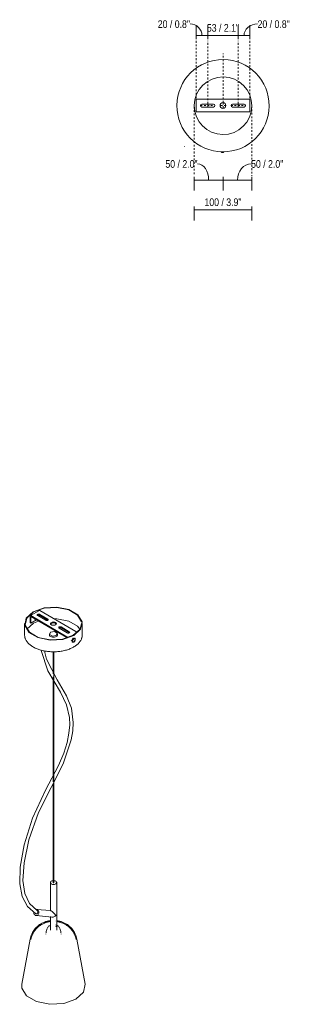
# Model space of a CAD drawing. Header units: millimetres. Extents: x 6329 to 7491, y 1097 to 6745.
# Tile 2 of 2: x 7011 to 7491, y 5038 to 6745. Entities that reach past the tile are written whole.
import ezdxf

# ---------------------------------------------------------------- set-up
doc = ezdxf.new("R2010")
doc.units = ezdxf.units.MM
doc.linetypes.add('Dash', pattern=[6, 3, -3])
for name, color, linetype, lineweight in [('Cotas', 7, 'Continuous', 9), ('Cotas-6', 7, 'Continuous', 9), ('Lighthing Fixture Detail Wide Black', 7, 'Continuous', 20), ('Luminarias', 7, 'Continuous', 20)]:
    doc.layers.add(name, color=color, linetype=linetype, lineweight=lineweight)
doc.layers.add('Lighthing Fixture Dim Grey Dash', color=7, linetype='Dash', lineweight=9, true_color=0xd2d2d2)
doc.styles.add('Arial Narrow', font='ARIALN.TTF', dxfattribs={"height": 13.2})
doc.dimstyles.new('FARO_-_2_2mm_Arial_Narrow_mm_Inch_Left', dxfattribs={"dimscale": 304.8, "dimtxt": 13.509289, "dimasz": 0, "dimexe": 0.059055, "dimexo": 0.0625, "dimgap": 0.009843, "dimtad": 1, "dimdec": 0, "dimzin": 0, "dimdsep": 46, "dimtxsty": 'Arial Narrow', "dimblk1": 'NONE', "dimblk2": 'NONE', "dimsah": 1, "dimcen": 0.09, "dimadec": 0, "dimazin": 0, "dimtfac": 1, "dimtdec": 4, "dimtix": 1, "dimtmove": 0, "dimatfit": 3, "dimfxl": 0.019685, "dimfxlon": 1, "dimtvp": 1, "dimtolj": 1, "dimtzin": 0, "dimarcsym": 2})
doc.dimstyles.new('FARO_-_2_2mm_Arial_Narrow_mm_Inch_Left_1', dxfattribs={"dimscale": 304.8, "dimtxt": 13.509289, "dimasz": 0, "dimexe": 0.059055, "dimexo": 0.0625, "dimgap": 0.009843, "dimtad": 1, "dimdec": 0, "dimzin": 0, "dimdsep": 46, "dimtxsty": 'Arial Narrow', "dimblk1": 'NONE', "dimblk2": 'NONE', "dimsah": 1, "dimcen": 0.09, "dimadec": 0, "dimazin": 0, "dimtfac": 1, "dimtdec": 4, "dimtix": 1, "dimtmove": 1, "dimatfit": 3, "dimfxl": 0.019685, "dimfxlon": 1, "dimtvp": 1, "dimtolj": 1, "dimtzin": 0, "dimarcsym": 2})

# ---------------------------------------------------------------- blocks, each defined once
blk = doc.blocks.new('28260 - 28263 STUDIO 160 black pendant lamp-499215-00 Isometrico PDF')
at = {"layer": 'Luminarias', "color": 254, "lineweight": 9, "true_color": 0xd4d4d4}
for p, q in [((2262.8, 5720.5), (2247.1, 5711.6)), ((2263.8, 5720.4), (2326.2, 5683.8)), ((2246.7, 5710.6), (2246.7, 5699.2)), ((2310.5, 5674.9), (2248.1, 5711.4)), ((2248.1, 5698.4), (2248.1, 5709.8)), ((2248.1, 5709.8), (2310.5, 5673.3)), ((2258, 5704), (2248.1, 5698.4)), ((2252.1, 5707.4), (2258, 5703.9)), ((2261.4, 5702.1), (2252.8, 5698.2)), ((2258.2, 5704.2), (2257.7, 5704.5)), ((2273.8, 5703.4), (2259.8, 5711.6)), ((2263.4, 5713.6), (2277.3, 5705.4)), ((2277.3, 5703.8), (2263.4, 5712)), ((2263.8, 5711.7), (2263.8, 5709.2)), ((2274.7, 5705.4), (2271.4, 5704.8)), ((2277.6, 5703.6), (2277.3, 5703.8)), ((2237.2, 5697.6), (2237.2, 5678)), ((2252.8, 5698.2), (2241.2, 5687.8)), ((2246.7, 5699.2), (2248.1, 5698.4)), ((2297, 5689.8), (2311, 5681.6)), ((2314.6, 5683.6), (2300.6, 5691.8)), ((2300.6, 5690.2), (2314.6, 5682)), ((2337.2, 5678), (2337.2, 5697.6)), ((2280.2, 5679.8), (2280.2, 5678)), ((2280.2, 5677.2), (2280.2, 5675.6)), ((2294.2, 5678), (2294.2, 5679.8)), ((2294.2, 5675.6), (2294.2, 5677.2)), ((2310.5, 5673.3), (2310.5, 5672.8)), ((2314.6, 5682), (2314.8, 5681.8)), ((2317.8, 5668.9), (2319.9, 5667.6)), ((2319.5, 5668.5), (2319.6, 5667)), ((2322.2, 5671.5), (2320.3, 5672.6)), ((2322.6, 5672.1), (2321.2, 5671.5)), ((2323.2, 5672.3), (2323.1, 5672.4)), ((2319.5, 5666.6), (2319.8, 5666.3)), ((2286.5, 5648.8), (2286.5, 5610.7)), ((2288, 5248.6), (2288, 5648.8)), ((2286.5, 5605.3), (2286.5, 5423.3)), ((2286.5, 5419.7), (2286.5, 5248.6)), ((2281.8, 5248.6), (2281.8, 5199.5)), ((2292.8, 5165.9), (2292.8, 5248.6)), ((2256.5, 5194.5), (2256.5, 5194.5)), ((2257, 5191.3), (2284.9, 5188.7)), ((2282.3, 5200), (2258, 5202.2)), ((2281.8, 5190), (2281.8, 5166)), ((2291.3, 5191.4), (2291.4, 5191.5)), ((2282.3, 5173.6), (2282.3, 5171.9)), ((2291.2, 5175.4), (2291.1, 5175.5)), ((2291.1, 5172.3), (2291.2, 5172.5)), ((2291.1, 5172.1), (2291.1, 5172.3)), ((2291.3, 5182.8), (2291.2, 5182.8)), ((2291.3, 5181.3), (2291.2, 5181.3)), ((2291.3, 5175.3), (2291.2, 5175.4)), ((2291.4, 5175.3), (2291.2, 5175.4)), ((2291.5, 5182.8), (2291.3, 5182.8)), ((2291.5, 5181.3), (2291.3, 5181.3)), ((2291.5, 5175.1), (2291.4, 5175.3)), ((2292.3, 5171.9), (2292.3, 5173.6)), ((2274.2, 5159.6), (2274.2, 5159.2)), ((2291.2, 5171.9), (2291.4, 5172)), ((2291.4, 5172), (2291.5, 5172.1)), ((2300.3, 5159.2), (2300.3, 5159.6)), ((2246.6, 5150.3), (2232.5, 5072.5)), ((2342, 5072.5), (2327.9, 5150.3))]:
    blk.add_line(p, q, dxfattribs=at)
for points in [[(2322.3, 5677, 0), (2334.2, 5687.9, 0), (2336.9, 5700.6, 0), (2329.7, 5712.8, 0), (2314.1, 5721.9, 0), (2293.1, 5726.3, 0), (2271, 5724.9, 0), (2252.1, 5718.2, 0)], [(2335.9, 5700.6, 0), (2328.9, 5712.5, 0), (2313.6, 5721.4, 0), (2293, 5725.7, 0), (2271.3, 5724.4, 0), (2252.8, 5717.8, 0)], [(2262.8, 5720.5, 0), (2263.1, 5720.6, 0), (2263.4, 5720.5, 0), (2263.8, 5720.4, 0)], [(2252.1, 5718.2, 0), (2240.1, 5707.3, 0), (2237.4, 5694.6, 0), (2244.6, 5682.4, 0), (2260.3, 5673.3, 0), (2281.2, 5668.9, 0), (2303.3, 5670.3, 0), (2322.3, 5677, 0)], [(2252.8, 5717.8, 0), (2241, 5707.2, 0), (2238.4, 5694.7, 0), (2245.5, 5682.7, 0), (2260.8, 5673.8, 0), (2281.3, 5669.5, 0), (2303, 5670.8, 0), (2321.6, 5677.5, 0)], [(2248.1, 5711.4, 0), (2247.8, 5711.6, 0), (2247.4, 5711.6, 0), (2247.1, 5711.6, 0), (2246.9, 5711.3, 0), (2246.8, 5711, 0), (2246.7, 5710.6, 0)], [(2255.5, 5705.5, 0), (2255.1, 5705.5, 0), (2254.7, 5705.6, 0), (2254.5, 5705.8, 0), (2254.3, 5706.2, 0)], [(2259.8, 5711.6, 0), (2259.4, 5711.9, 0), (2259.2, 5712.2, 0), (2259.1, 5712.6, 0), (2259.2, 5713, 0), (2259.4, 5713.3, 0), (2259.8, 5713.6, 0), (2260.3, 5713.9, 0), (2260.9, 5714, 0), (2261.6, 5714.1, 0), (2262.2, 5714, 0), (2262.8, 5713.9, 0), (2263.4, 5713.6, 0)], [(2263.4, 5712, 0), (2262.8, 5712.2, 0), (2262.2, 5712.4, 0), (2261.6, 5712.4, 0), (2260.9, 5712.4, 0), (2260.3, 5712.2, 0), (2259.8, 5712, 0), (2259.5, 5711.8, 0)], [(2277.3, 5705.4, 0), (2277.7, 5705.1, 0), (2278, 5704.8, 0), (2278.1, 5704.4, 0), (2278, 5704, 0), (2277.7, 5703.7, 0), (2277.3, 5703.4, 0), (2276.8, 5703.2, 0), (2276.2, 5703, 0), (2275.5, 5703, 0), (2274.9, 5703, 0), (2274.3, 5703.2, 0), (2273.8, 5703.4, 0)], [(2333.1, 5687.8, 0), (2328.9, 5692.9, 0), (2313.6, 5701.9, 0), (2293, 5706.1, 0), (2287.8, 5706.3, 0)], [(2290.7, 5695.6, 0), (2289.6, 5695.1, 0), (2288.4, 5694.8, 0), (2287.1, 5694.7, 0), (2285.8, 5694.8, 0), (2284.6, 5695.1, 0), (2283.6, 5695.6, 0), (2282.8, 5696.2, 0), (2282.3, 5696.9, 0), (2282.2, 5697.6, 0), (2282.4, 5698.4, 0), (2282.9, 5699.1, 0), (2283.7, 5699.7, 0)], [(2283.7, 5698, 0), (2282.9, 5697.4, 0), (2282.4, 5696.8, 0)], [(2283.7, 5699.7, 0), (2284.7, 5700.1, 0), (2285.9, 5700.4, 0), (2287.2, 5700.5, 0), (2288.5, 5700.4, 0), (2289.7, 5700.1, 0), (2290.7, 5699.6, 0), (2291.5, 5699, 0), (2292, 5698.3, 0), (2292.2, 5697.6, 0), (2292, 5696.8, 0), (2291.5, 5696.1, 0), (2290.7, 5695.6, 0)], [(2292, 5696.8, 0), (2291.5, 5697.4, 0), (2290.7, 5698, 0), (2289.7, 5698.5, 0), (2288.5, 5698.8, 0), (2287.2, 5698.9, 0), (2285.9, 5698.8, 0), (2284.7, 5698.5, 0), (2283.7, 5698, 0)], [(2300.6, 5691.8, 0), (2300, 5692.1, 0), (2299.4, 5692.2, 0), (2298.8, 5692.2, 0), (2298.1, 5692.2, 0), (2297.5, 5692.1, 0), (2297, 5691.8, 0), (2296.6, 5691.5, 0), (2296.4, 5691.2, 0), (2296.3, 5690.8, 0), (2296.4, 5690.4, 0), (2296.6, 5690.1, 0), (2297, 5689.8, 0)], [(2296.7, 5690, 0), (2297, 5690.2, 0), (2297.5, 5690.4, 0), (2298.1, 5690.6, 0), (2298.8, 5690.6, 0), (2299.4, 5690.6, 0), (2300, 5690.4, 0), (2300.6, 5690.2, 0)], [(2321.6, 5677.5, 0), (2333.3, 5688.1, 0), (2336.1, 5697.6, 0)], [(2237.2, 5678, 0), (2237.2, 5676.8, 0), (2237.3, 5675.6, 0), (2237.5, 5674.4, 0), (2237.8, 5673.2, 0), (2238.2, 5672.1, 0), (2238.7, 5670.9, 0), (2239.2, 5669.7, 0), (2239.8, 5668.6, 0), (2240.5, 5667.5, 0), (2241.2, 5666.4, 0), (2242.1, 5665.3, 0), (2243, 5664.3, 0), (2243.9, 5663.3, 0), (2245, 5662.2, 0), (2246.1, 5661.3, 0), (2247.3, 5660.3, 0), (2248.5, 5659.4, 0), (2249.8, 5658.5, 0), (2251.1, 5657.7, 0), (2252.5, 5656.8, 0), (2254, 5656.1, 0), (2255.5, 5655.3, 0), (2257.1, 5654.6, 0), (2258.7, 5653.9, 0), (2260.4, 5653.3, 0), (2262, 5652.7, 0), (2263.8, 5652.1, 0), (2265.6, 5651.6, 0), (2267.4, 5651.1, 0), (2269.2, 5650.7, 0), (2271.1, 5650.3, 0), (2273, 5649.9, 0), (2274.9, 5649.6, 0), (2276.8, 5649.4, 0), (2278.7, 5649.1, 0), (2280.7, 5649, 0), (2282.7, 5648.8, 0), (2284.7, 5648.8, 0), (2286.6, 5648.7, 0), (2288.6, 5648.7, 0), (2290.6, 5648.8, 0), (2292.6, 5648.9, 0), (2294.5, 5649, 0), (2296.5, 5649.2, 0), (2298.4, 5649.5, 0), (2300.4, 5649.8, 0), (2302.3, 5650.1, 0), (2304.1, 5650.5, 0), (2306, 5650.9, 0), (2307.8, 5651.3, 0), (2309.6, 5651.8, 0), (2311.4, 5652.4, 0), (2313.1, 5652.9, 0), (2314.8, 5653.6, 0), (2316.4, 5654.2, 0), (2318, 5654.9, 0), (2319.5, 5655.6, 0), (2321, 5656.4, 0), (2322.1, 5657, 0)], [(2280.2, 5678, 0), (2280.4, 5677, 0), (2281.1, 5676, 0), (2282.2, 5675.2, 0), (2283.6, 5674.5, 0), (2285.3, 5674.1, 0), (2287.1, 5674, 0), (2288.9, 5674.1, 0), (2290.6, 5674.5, 0), (2292.1, 5675.1, 0)], [(2282.3, 5682.6, 0), (2280.4, 5678.8, 0), (2285.3, 5675.9, 0), (2292.1, 5676.9, 0)], [(2292.1, 5676.9, 0), (2293.9, 5680.8, 0), (2289, 5683.7, 0), (2282.3, 5682.6, 0)], [(2292.1, 5675.1, 0), (2293.2, 5676, 0), (2293.9, 5676.9, 0), (2294.2, 5678, 0), (2294.2, 5678, 0)], [(2311.8, 5673.2, 0), (2311.8, 5673.3, 0), (2311.5, 5673.8, 0), (2311.2, 5674.2, 0), (2310.9, 5674.6, 0), (2310.5, 5674.9, 0)], [(2311, 5681.6, 0), (2311.5, 5681.4, 0), (2312.1, 5681.2, 0), (2312.8, 5681.2, 0), (2313.4, 5681.2, 0), (2314, 5681.4, 0), (2314.5, 5681.6, 0), (2314.9, 5681.9, 0), (2315.2, 5682.2, 0), (2315.3, 5682.6, 0), (2315.2, 5683, 0), (2314.9, 5683.3, 0), (2314.6, 5683.6, 0)], [(2322.3, 5665.6, 0), (2321.3, 5665.3, 0), (2320.4, 5665.4, 0), (2319.8, 5665.9, 0), (2319.4, 5666.8, 0), (2319.4, 5667.9, 0), (2319.8, 5669.2, 0), (2320.4, 5670.4, 0), (2321.3, 5671.4, 0), (2322.3, 5672.1, 0)], [(2322.3, 5665.8, 0), (2319.6, 5667.4, 0), (2322.3, 5671.9, 0)], [(2337.2, 5678, 0), (2337.1, 5676.8, 0), (2337, 5675.6, 0), (2336.8, 5674.4, 0), (2336.5, 5673.2, 0), (2336.1, 5672.1, 0), (2335.7, 5670.9, 0), (2335.2, 5669.7, 0), (2334.6, 5668.6, 0), (2333.9, 5667.5, 0), (2333.1, 5666.4, 0), (2332.3, 5665.3, 0), (2331.4, 5664.3, 0), (2330.4, 5663.3, 0), (2329.4, 5662.2, 0), (2328.3, 5661.3, 0), (2327.1, 5660.3, 0), (2325.9, 5659.4, 0), (2324.6, 5658.5, 0), (2323.2, 5657.7, 0), (2322.1, 5657, 0)], [(2322.3, 5672.1, 0), (2323.2, 5672.5, 0), (2323.4, 5672.5, 0)], [(2324, 5672.4, 0), (2324.6, 5671.9, 0), (2324.9, 5671.1, 0), (2324.9, 5669.9, 0), (2324.6, 5668.7, 0), (2324, 5667.4, 0), (2323.2, 5666.3, 0), (2322.3, 5665.6, 0)], [(2322.3, 5671.9, 0), (2324.9, 5670.4, 0), (2322.3, 5665.8, 0)], [(2326.2, 5683.8, 0), (2326.6, 5683.5, 0), (2326.9, 5683.1, 0), (2327.2, 5682.7, 0), (2327.4, 5682.2, 0), (2327.6, 5681.8, 0), (2327.6, 5681.7, 0)], [(2256.5, 5194.5, 0), (2242.1, 5207.2, 0), (2233.1, 5224.3, 0), (2228.6, 5246.6, 0), (2229.2, 5275.6, 0), (2236.2, 5314.2, 0), (2250.7, 5360.3, 0), (2273.6, 5408.7, 0), (2296.2, 5451.8, 0), (2304.9, 5473, 0), (2310.7, 5491.4, 0), (2314.1, 5507.7, 0), (2315.5, 5522.1, 0), (2315.1, 5534.9, 0), (2310, 5556.7, 0), (2299.2, 5578.9, 0), (2277.4, 5616, 0), (2265.9, 5651.1, 0), (2265.9, 5651.5, 0)], [(2258.8, 5200.1, 0), (2245.7, 5212.5, 0), (2237.7, 5229.5, 0), (2234.3, 5252.4, 0), (2236.1, 5282.7, 0), (2244.6, 5322.9, 0), (2261, 5370, 0), (2283, 5413.3, 0), (2303.9, 5454.3, 0), (2318, 5496.1, 0), (2320.7, 5512, 0), (2321.5, 5526.2, 0), (2318.2, 5550.9, 0), (2309.6, 5572.2, 0), (2293.4, 5600.2, 0), (2275.3, 5635.9, 0), (2272.3, 5647.8, 0), (2272.2, 5650.1, 0)], [(2286.5, 5251.8, 0), (2285.9, 5251.7, 0), (2284.6, 5251.4, 0), (2283.4, 5250.9, 0), (2282.5, 5250.2, 0), (2282, 5249.5, 0), (2281.8, 5248.6, 0), (2281.9, 5247.8, 0), (2282.5, 5247.1, 0), (2283.4, 5246.4, 0)], [(2283.4, 5246.4, 0), (2284.5, 5245.9, 0), (2285.8, 5245.6, 0), (2287.2, 5245.4, 0), (2288.7, 5245.5, 0), (2290, 5245.9, 0), (2291.1, 5246.4, 0), (2292, 5247, 0), (2292.6, 5247.8, 0), (2292.8, 5248.6, 0), (2292.6, 5249.4, 0), (2292.1, 5250.2, 0), (2291.2, 5250.9, 0)], [(2286.7, 5248.3, 0), (2286.6, 5248.4, 0), (2286.5, 5248.5, 0), (2286.5, 5248.6, 0)], [(2288, 5248.6, 0), (2288, 5248.6, 0), (2288, 5248.5, 0), (2287.9, 5248.4, 0), (2287.8, 5248.3, 0), (2287.6, 5248.2, 0), (2287.5, 5248.2, 0), (2287.3, 5248.2, 0), (2287.1, 5248.2, 0), (2286.9, 5248.2, 0), (2286.7, 5248.3, 0)], [(2291.2, 5250.9, 0), (2290.1, 5251.4, 0), (2288.7, 5251.7, 0), (2288, 5251.8, 0)], [(2253.2, 5196.7, 0), (2253.2, 5196.2, 0), (2253.4, 5194.8, 0), (2253.9, 5193.5, 0), (2254.6, 5192.5, 0), (2255.5, 5191.7, 0), (2256.6, 5191.3, 0), (2257.7, 5191.3, 0), (2258.8, 5191.6, 0), (2259.9, 5192.3, 0), (2260.7, 5193.3, 0), (2261.4, 5194.5, 0)], [(2261.4, 5194.5, 0), (2261.7, 5195.8, 0), (2261.8, 5197.3, 0), (2261.6, 5198.7, 0), (2261.1, 5199.9, 0), (2260.4, 5201, 0), (2259.5, 5201.7, 0), (2258.4, 5202.1, 0), (2257.3, 5202.2, 0), (2256.3, 5201.9, 0)], [(2258.7, 5200.1, 0), (2259.4, 5199.5, 0), (2259.8, 5198.7, 0), (2260, 5197.6, 0), (2259.9, 5196.6, 0), (2259.5, 5195.6, 0), (2258.9, 5194.8, 0), (2258.1, 5194.3, 0), (2257.3, 5194.2, 0), (2256.5, 5194.5, 0)], [(2283.4, 5199.5, 0), (2282.3, 5199.9, 0), (2282.3, 5200, 0)], [(2291.1, 5191.7, 0), (2290.4, 5192.7, 0), (2289.5, 5193.7, 0), (2288.6, 5194.9, 0), (2287.5, 5196, 0), (2286.2, 5197.2, 0), (2284.8, 5198.5, 0), (2283.4, 5199.5, 0)], [(2284.4, 5188.7, 0), (2285.6, 5188.6, 0), (2286.8, 5188.8, 0), (2288, 5189.3, 0), (2289.2, 5189.9, 0), (2290.2, 5190.7, 0), (2291.1, 5191.7, 0)], [(2291.7, 5192.5, 0), (2291.4, 5192.1, 0), (2291.1, 5191.7, 0)], [(2291.1, 5191.7, 0), (2291.2, 5191.6, 0), (2291.3, 5191.4, 0)], [(2291.4, 5191.7, 0), (2291.4, 5191.5, 0), (2291.3, 5191.4, 0)], [(2291.7, 5192.5, 0), (2291.6, 5192.1, 0), (2291.4, 5191.7, 0)], [(2291.4, 5191.7, 0), (2291.5, 5192, 0), (2291.6, 5192.1, 0)], [(2246.6, 5150.3, 0), (2247.1, 5152.9, 0), (2247.8, 5155.3, 0), (2248.6, 5157.6, 0), (2249.6, 5159.8, 0), (2250.6, 5161.9, 0), (2251.8, 5163.8, 0), (2252.9, 5165.6, 0), (2254.2, 5167.3, 0), (2255.4, 5168.8, 0), (2256.7, 5170.2, 0), (2258, 5171.5, 0), (2259.3, 5172.7, 0), (2260.6, 5173.8, 0), (2261.9, 5174.8, 0), (2263.1, 5175.7, 0), (2264.4, 5176.5, 0), (2265.6, 5177.2, 0), (2265.9, 5177.4, 0)], [(2248, 5150.1, 0), (2248.6, 5152.5, 0), (2249.2, 5154.8, 0), (2250, 5157.1, 0), (2250.9, 5159.2, 0), (2251.9, 5161.2, 0), (2253, 5163, 0), (2254.2, 5164.8, 0), (2255.4, 5166.4, 0), (2256.6, 5167.8, 0), (2257.8, 5169.2, 0), (2259, 5170.4, 0), (2260.3, 5171.6, 0), (2261.5, 5172.6, 0), (2262.8, 5173.6, 0), (2264, 5174.4, 0), (2265.2, 5175.2, 0), (2266.4, 5176, 0), (2266.7, 5176.1, 0)], [(2281.8, 5182.6, 0), (2280.7, 5182.5, 0), (2279.7, 5182.3, 0), (2278.6, 5182.1, 0), (2277.5, 5181.9, 0), (2276.4, 5181.6, 0), (2275.3, 5181.3, 0), (2274.2, 5181, 0), (2273.1, 5180.6, 0), (2272, 5180.2, 0), (2270.8, 5179.8, 0), (2269.7, 5179.3, 0), (2268.5, 5178.8, 0), (2267.3, 5178.2, 0), (2266.1, 5177.5, 0), (2265.9, 5177.4, 0)], [(2281.7, 5181.1, 0), (2280.9, 5181, 0), (2279.9, 5180.8, 0), (2278.9, 5180.6, 0), (2277.9, 5180.4, 0), (2276.8, 5180.2, 0), (2275.8, 5179.9, 0), (2274.7, 5179.6, 0), (2273.6, 5179.2, 0), (2272.5, 5178.8, 0), (2271.4, 5178.4, 0), (2270.3, 5177.9, 0), (2269.1, 5177.4, 0), (2268, 5176.8, 0), (2266.8, 5176.2, 0), (2266.7, 5176.1, 0)], [(2274.3, 5161.8, 0), (2274.4, 5162.7, 0), (2274.7, 5164.1, 0), (2275, 5165.5, 0), (2275.5, 5166.8, 0), (2275.9, 5168.1, 0), (2276.5, 5169.2, 0), (2277.1, 5170.3, 0), (2277.7, 5171.2, 0), (2278.3, 5172.1, 0), (2278.9, 5172.9, 0), (2279.5, 5173.6, 0), (2280.1, 5174.2, 0), (2280.2, 5174.2, 0)], [(2326.5, 5150.1, 0), (2325.9, 5152.5, 0), (2325.3, 5154.8, 0), (2324.5, 5157.1, 0), (2323.6, 5159.2, 0), (2322.6, 5161.2, 0), (2321.5, 5163, 0), (2320.3, 5164.8, 0), (2319.2, 5166.4, 0), (2317.9, 5167.8, 0), (2316.7, 5169.2, 0), (2315.5, 5170.4, 0), (2314.2, 5171.6, 0), (2313, 5172.6, 0), (2311.7, 5173.6, 0), (2310.5, 5174.4, 0), (2309.3, 5175.2, 0), (2308.1, 5176, 0), (2306.9, 5176.6, 0), (2305.8, 5177.2, 0), (2304.6, 5177.8, 0), (2303.5, 5178.2, 0), (2302.4, 5178.7, 0), (2301.3, 5179.1, 0), (2300.2, 5179.5, 0), (2299.1, 5179.8, 0), (2298.1, 5180.1, 0), (2297, 5180.3, 0), (2296, 5180.6, 0), (2295, 5180.8, 0), (2293.9, 5180.9, 0), (2292.9, 5181.1, 0), (2292.7, 5181.1, 0)], [(2327.9, 5150.3, 0), (2327.4, 5152.9, 0), (2326.7, 5155.3, 0), (2325.9, 5157.6, 0), (2324.9, 5159.8, 0), (2323.9, 5161.9, 0), (2322.8, 5163.8, 0), (2321.6, 5165.6, 0), (2320.3, 5167.3, 0), (2319.1, 5168.8, 0), (2317.8, 5170.2, 0), (2316.5, 5171.5, 0), (2315.2, 5172.7, 0), (2313.9, 5173.8, 0), (2312.6, 5174.8, 0), (2311.4, 5175.7, 0), (2310.1, 5176.5, 0), (2308.9, 5177.2, 0), (2307.6, 5177.9, 0), (2306.4, 5178.5, 0), (2305.3, 5179.1, 0), (2304.1, 5179.6, 0), (2302.9, 5180.1, 0), (2301.8, 5180.5, 0), (2300.7, 5180.9, 0), (2299.6, 5181.2, 0), (2298.5, 5181.5, 0), (2297.4, 5181.8, 0), (2296.3, 5182, 0), (2295.2, 5182.2, 0), (2294.2, 5182.4, 0), (2293.1, 5182.6, 0), (2292.8, 5182.6, 0)], [(2300.2, 5161.8, 0), (2300.1, 5162.7, 0), (2299.8, 5164.1, 0), (2299.5, 5165.5, 0), (2299.1, 5166.8, 0), (2298.6, 5168.1, 0), (2298, 5169.2, 0), (2297.4, 5170.3, 0), (2296.8, 5171.2, 0), (2296.2, 5172.1, 0), (2295.6, 5172.9, 0), (2295, 5173.6, 0), (2294.4, 5174.2, 0), (2294.4, 5174.2, 0)], [(2232.6, 5073, 0), (2232.5, 5065.8, 0), (2240.4, 5052.5, 0), (2257.6, 5042.4, 0), (2280.7, 5037.6, 0), (2305, 5039.1, 0), (2325.9, 5046.5, 0)], [(2325.9, 5046.5, 0), (2339.1, 5058.4, 0), (2342, 5072.5, 0)]]:
    blk.add_polyline3d(points, dxfattribs=at)
blk = doc.blocks.new('28260 - 28263 STUDIO 160 black pendant lamp-499215-Planta_PDF Fixing Holes')
at = {"layer": 'Luminarias', "color": 253, "true_color": 0xaaaaaa, "flags": 128}
for points in [[(-79.9, 2.3), (-80, 2.2), (-80.6, 1.7), (-80.9, 1.3), (-81.1, 0.9), (-81.3, 0.3), (-81.4, -0.3)], [(-81.4, -0.3), (-81.3, -0.9), (-81.2, -1.4), (-80.9, -1.9), (-80.6, -2.3), (-80.2, -2.7), (-79.9, -2.9)]]:
    blk.add_lwpolyline(points, dxfattribs=at)
blk = doc.blocks.new('DIMBLOCK5-Planta_PDF Fixing Holes')
at = {"layer": 'Cotas-6', "color": 251, "true_color": 0x5b5b5b}
for p, q in [((7317.1, 6717), (7317.1, 6735)), ((7337, 6717), (7337, 6735)), ((7317.1, 6717), (7337, 6717)), ((7317.1, 6717), (7317.1, 6711)), ((7337, 6717), (7337, 6711))]:
    blk.add_line(p, q, dxfattribs=at)
blk.add_ellipse((7306.3, 6717), major_axis=(20.7, 0), ratio=0.974518, start_param=0, end_param=1.570796, dxfattribs=at)
at = {"layer": 'Cotas-6', "color": 0, "insert": (7250.3, 6743.5), "char_height": 13.2, "width": 67.16, "attachment_point": 1, "line_spacing_factor": 0.974696, "style": 'Arial Narrow'}
blk.add_mtext('20 / 0.8"', dxfattribs=at)
blk = doc.blocks.new('_None')
blk = doc.blocks.new('DIMBLOCK6-Planta_PDF Fixing Holes')
at = {"layer": 'Cotas-6', "color": 251, "true_color": 0x5b5b5b}
for p, q in [((7337, 6717), (7337, 6735)), ((7389.9, 6717), (7389.9, 6735)), ((7337, 6717), (7389.9, 6717)), ((7337, 6717), (7337, 6711)), ((7389.9, 6717), (7389.9, 6711))]:
    blk.add_line(p, q, dxfattribs=at)
at = {"layer": 'Cotas-6', "color": 0, "insert": (7335.5, 6737), "char_height": 13.2, "width": 67.16, "attachment_point": 1, "line_spacing_factor": 0.974696, "style": 'Arial Narrow'}
blk.add_mtext('53 / 2.1"', dxfattribs=at)
blk = doc.blocks.new('DIMBLOCK7-Planta_PDF Fixing Holes')
at = {"layer": 'Cotas-6', "color": 251, "true_color": 0x5b5b5b}
for p, q in [((7389.9, 6717), (7389.9, 6735)), ((7410.1, 6717), (7410.1, 6735)), ((7389.9, 6717), (7410.1, 6717)), ((7389.9, 6717), (7389.9, 6711)), ((7410.1, 6717), (7410.1, 6711))]:
    blk.add_line(p, q, dxfattribs=at)
blk.add_ellipse((7423.4, 6717), major_axis=(23.5, 0), ratio=0.861301, start_param=1.570796, end_param=3.141593, dxfattribs=at)
at = {"layer": 'Cotas-6', "color": 0, "insert": (7423.4, 6743.5), "char_height": 13.2, "width": 67.16, "attachment_point": 1, "line_spacing_factor": 0.974696, "style": 'Arial Narrow'}
blk.add_mtext('20 / 0.8"', dxfattribs=at)
blk = doc.blocks.new('DIMBLOCK8-Planta_PDF Fixing Holes')
at = {"layer": 'Cotas-6', "color": 251, "true_color": 0x5b5b5b}
for p, q in [((7313.5, 6466.2), (7313.5, 6472.2)), ((7363.5, 6466.2), (7363.5, 6472.2)), ((7313.5, 6466.2), (7363.5, 6466.2)), ((7313.5, 6466.2), (7313.5, 6448.2)), ((7363.5, 6466.2), (7363.5, 6448.2))]:
    blk.add_line(p, q, dxfattribs=at)
blk.add_ellipse((7319.4, 6466.2), major_axis=(0, 28.6), ratio=0.666594, start_param=4.712389, end_param=6.283185, dxfattribs=at)
at = {"layer": 'Cotas-6', "color": 0, "insert": (7263.5, 6501.1), "char_height": 13.2, "width": 67.16, "attachment_point": 1, "line_spacing_factor": 0.974696, "style": 'Arial Narrow'}
blk.add_mtext('50 / 2.0"', dxfattribs=at)
blk = doc.blocks.new('DIMBLOCK9-Planta_PDF Fixing Holes')
at = {"layer": 'Cotas-6', "color": 251, "true_color": 0x5b5b5b}
for p, q in [((7363.5, 6466.2), (7363.5, 6472.2)), ((7413.5, 6466.2), (7413.5, 6472.2)), ((7363.5, 6466.2), (7413.5, 6466.2)), ((7363.5, 6466.2), (7363.5, 6448.2)), ((7413.5, 6466.2), (7413.5, 6448.2))]:
    blk.add_line(p, q, dxfattribs=at)
blk.add_ellipse((7412.2, 6466.2), major_axis=(0, 28.6), ratio=0.831205, start_param=0, end_param=1.570796, dxfattribs=at)
at = {"layer": 'Cotas-6', "color": 0, "insert": (7412.2, 6501.1), "char_height": 13.2, "width": 67.16, "attachment_point": 1, "line_spacing_factor": 0.974696, "style": 'Arial Narrow'}
blk.add_mtext('50 / 2.0"', dxfattribs=at)
blk = doc.blocks.new('DIMBLOCK10-Planta_PDF Fixing Holes')
at = {"layer": 'Cotas-6', "color": 251, "true_color": 0x5b5b5b}
for p, q in [((7313.5, 6414.7), (7313.5, 6420.7)), ((7413.5, 6414.7), (7413.5, 6420.7)), ((7313.5, 6414.7), (7413.5, 6414.7)), ((7313.5, 6414.7), (7313.5, 6396.7)), ((7413.5, 6414.7), (7413.5, 6396.7))]:
    blk.add_line(p, q, dxfattribs=at)
at = {"layer": 'Cotas-6', "color": 0, "insert": (7331.3, 6434.8), "char_height": 13.2, "width": 77.196, "attachment_point": 1, "line_spacing_factor": 0.974696, "style": 'Arial Narrow'}
blk.add_mtext('100 / 3.9"', dxfattribs=at)

msp = doc.modelspace()

# ---------------------------------------------------------------- linework, layer by layer
at = {"layer": 'Lighthing Fixture Detail Wide Black'}
for p, q in [((7410.1, 6606.7), (7317.1, 6606.7)), ((7317.1, 6606.7), (7317.1, 6584.7)), ((7410.1, 6584.7), (7410.1, 6606.7)), ((7327, 6598.2), (7347, 6598.2)), ((7347, 6593.2), (7327, 6593.2)), ((7379.9, 6598.2), (7399.9, 6598.2)), ((7399.9, 6593.2), (7379.9, 6593.2)), ((7317.1, 6584.7), (7410.1, 6584.7)), ((7295.9, 6525), (7296.7, 6525))]:
    msp.add_line(p, q, dxfattribs=at)
at = {"layer": 'Lighthing Fixture Detail Wide Black', "color": 253, "true_color": 0xaaaaaa}
for start, end in [(359.5714, 179.5714), (179.5714, 359.5714)]:
    msp.add_arc((7363.5, 6595.5), 80, start, end, dxfattribs=at)
at = {"layer": 'Lighthing Fixture Detail Wide Black'}
for centre, radius, start, end in [((7363.5, 6595.4), 50, 359.5714, 179.5714), ((7363.5, 6595.4), 50, 179.5714, 359.5714), ((7327, 6595.7), 2.5, 90, 270), ((7347, 6595.7), 2.5, 270, 90), ((7363.4, 6595.8), 5, 359.5714, 179.5714), ((7363.4, 6595.8), 5, 179.5714, 359.5714), ((7379.9, 6595.7), 2.5, 90, 270), ((7399.9, 6595.7), 2.5, 270, 90)]:
    msp.add_arc(centre, radius, start, end, dxfattribs=at)
at = {"layer": 'Lighthing Fixture Dim Grey Dash'}
for p, q in [((7410.1, 6584.7), (7410.1, 6709.7)), ((7317.1, 6584.7), (7317.1, 6708.2)), ((7337, 6593.2), (7337, 6708.2)), ((7389.9, 6593.2), (7389.9, 6708.2)), ((7363.5, 6600.8), (7363.5, 6685.8)), ((7313.5, 6593.9), (7313.5, 6473.9)), ((7324.5, 6595.7), (7349.5, 6595.7)), ((7337, 6598.2), (7337, 6593.2)), ((7368.4, 6595.7), (7358.4, 6595.7)), ((7363.5, 6600.8), (7363.5, 6590.8)), ((7377.4, 6595.7), (7402.4, 6595.7)), ((7389.9, 6598.2), (7389.9, 6593.2)), ((7413.5, 6595), (7413.5, 6473.9))]:
    msp.add_line(p, q, dxfattribs=at)

# ---------------------------------------------------------------- block references
at = {"layer": 'Luminarias', "color": 253, "true_color": 0xaaaaaa, "extrusion": (0, 0, -1), "rotation": 90.42864100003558}
msp.add_blockref('28260 - 28263 STUDIO 160 black pendant lamp-499215-Planta_PDF Fixing Holes', (-7363.5, 6595.6), dxfattribs=at)
at = {"layer": 'Luminarias', "color": 254, "lineweight": 9, "true_color": 0xd4d4d4}
msp.add_blockref('28260 - 28263 STUDIO 160 black pendant lamp-499215-00 Isometrico PDF', (4782.2, 0), dxfattribs=at)

# ---------------------------------------------------------------- dimensions: what is measured, and where the dimension line sits
at = {"layer": 'Cotas', "color": 251, "true_color": 0x5b5b5b}
for base, p1, p2, override, picture, middle in [((7337, 6717), (7317.1, 6711), (7337, 6711), {"dimpost": '<>', "dimfxl": 19.921149}, 'DIMBLOCK5-Planta_PDF Fixing Holes', (7283.9, 6734.7)), ((7410.1, 6717), (7389.9, 6711), (7410.1, 6711), {"dimpost": '<>', "dimfxl": 20.161837}, 'DIMBLOCK7-Planta_PDF Fixing Holes', (7457, 6734.7)), ((7363.5, 6466.2), (7313.5, 6472.2), (7363.5, 6472.2), {"dimpost": '<>', "dimfxl": 49.975222}, 'DIMBLOCK8-Planta_PDF Fixing Holes', (7297, 6492.3)), ((7413.5, 6466.2), (7363.5, 6472.2), (7413.5, 6472.2), {"dimpost": '<>', "dimfxl": 50.036005}, 'DIMBLOCK9-Planta_PDF Fixing Holes', (7445.8, 6492.3))]:
    dim = msp.add_linear_dim(base=base, p1=p1, p2=p2, dimstyle='FARO_-_2_2mm_Arial_Narrow_mm_Inch_Left_1', override=override, dxfattribs=at)
    dim.commit()
    dim.dimension.update_dxf_attribs({"geometry": picture, "text_midpoint": middle, "dimtype": 160})
for base, p1, p2, override, picture, middle in [((7389.9, 6717), (7337, 6711), (7389.9, 6711), {"dimpost": '<>', "dimfxl": 52.893194}, 'DIMBLOCK6-Planta_PDF Fixing Holes', (7363.5, 6728.5)), ((7413.5, 6414.7), (7313.5, 6420.7), (7413.5, 6420.7), {"dimpost": '<>', "dimfxl": 100.011227}, 'DIMBLOCK10-Planta_PDF Fixing Holes', (7363.5, 6426.3))]:
    dim = msp.add_linear_dim(base=base, p1=p1, p2=p2, dimstyle='FARO_-_2_2mm_Arial_Narrow_mm_Inch_Left', override=override, dxfattribs=at)
    dim.commit()
    dim.dimension.update_dxf_attribs({"geometry": picture, "text_midpoint": middle})

doc.saveas('drawing.dxf')
